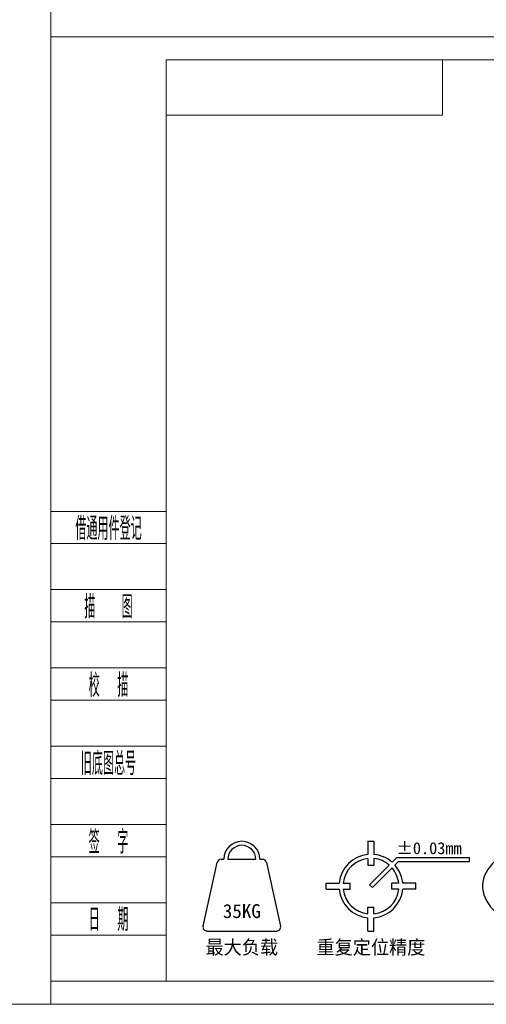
# Model space of a CAD drawing. Header units: millimetres. Extents: x 6316 to 18291, y -19059 to -9021.
# Tile 115 of 146: x 17501 to 17764, y -19059 to -18504. Entities that reach past the tile are written whole.
import ezdxf
from ezdxf.enums import TextEntityAlignment as Align

# ---------------------------------------------------------------- set-up
doc = ezdxf.new("R2010")
doc.units = ezdxf.units.MM
doc.header["$LTSCALE"] = 10
for name, color, linetype, lineweight in [('1轮廓实线层', 7, 'Continuous', 18), ('2细线层', 4, 'Continuous', 13), ('6文字层', 3, 'Continuous', 13), ('图框层', 7, 'Continuous', 18)]:
    doc.layers.add(name, color=color, linetype=linetype, lineweight=lineweight)
doc.styles.add('PC_TEXTSTYLE', font='ISOCP.SHX', dxfattribs={"width": 0.707, "bigfont": 'GBCBIG.SHX'})

# ---------------------------------------------------------------- blocks, each defined once
blk = doc.blocks.new('ZwmFrameMain_2_A4^_^无分区图框^_^portrait')
at = {"layer": '2细线层'}
for p in [(185, 292), (-25, -5)]:
    blk.add_line(p, (185, -5), dxfattribs=at)
blk = doc.blocks.new('ZwmFrameMain_3_A4^_^无分区图框^_^landscape')
at = {"layer": '1轮廓实线层'}
for p, q in [((0, 0), (0, 200)), ((267, 200), (0, 200)), ((267, 200), (267, 0)), ((0, 0), (267, 0))]:
    blk.add_line(p, q, dxfattribs=at)
at = {"layer": '2细线层'}
for p, q in [((-25, -5), (-25, 205)), ((272, 205), (-25, 205)), ((272, 205), (272, -5)), ((-25, -5), (272, -5))]:
    blk.add_line(p, q, dxfattribs=at)
blk = doc.blocks.new('ZwmFrameMain_3_图样代号')
at = {"layer": '2细线层', "linetype": 'Continuous'}
for p in [(60, 0), (0, -12)]:
    blk.add_line(p, (60, -12), dxfattribs=at)
at = {"layer": '6文字层', "style": 'PC_TEXTSTYLE', "width": 2.827942}
blk.add_attdef('图样代号', text='', height=7, rotation=180, dxfattribs=at).set_placement((58.24, -2.4), (2.35, -2.4), align=Align.FIT)
blk = doc.blocks.new('ZwmFrameMain_3_附加栏')
at = {"layer": '2细线层'}
for p, q in [((-25, 102), (0, 102)), ((-25, 95), (0, 95)), ((-25, 85), (0, 85)), ((-25, 78), (0, 78)), ((-25, 68), (0, 68)), ((-25, 61), (0, 61)), ((-25, 51), (0, 51)), ((-25, 44), (0, 44)), ((-25, 34), (0, 34)), ((-25, 27), (0, 27)), ((-25, 17), (0, 17)), ((-25, 10), (0, 10)), ((-25, 0), (0, 0))]:
    blk.add_line(p, q, dxfattribs=at)
at = {"layer": '6文字层', "color": 3, "style": 'PC_TEXTSTYLE'}
for s, width, p in [('借通用件登记', 0.667, (-12.5, 98.5)), ('描   图', 0.6667, (-12.5, 81.5)), ('校  描', 0.667, (-12.5, 64.5)), ('旧底图总号', 0.667, (-12.5, 47.5)), ('签  字', 0.667, (-12.5, 30.5)), ('日  期', 0.667, (-12.49, 13.6))]:
    blk.add_text(s, height=5, dxfattribs=dict(at, width=width)).set_placement(p, align=Align.MIDDLE)
at = {"layer": '6文字层', "style": 'PC_TEXTSTYLE'}
for tag, width, p, p2 in [('借通用件登记', 0.671328, (-23.44, 86.36), (-1.25, 86.36)), ('描图', 2.120922, (-23.44, 69.36), (-1.25, 69.36)), ('校图', 2.149976, (-23.75, 52.06), (-1.25, 52.06)), ('旧底图总号', 0.761452, (-22.84, 35.67), (-1.86, 35.67)), ('签字', 2.026939, (-23.14, 18.37), (-1.56, 18.37)), ('日期', 1.89999, (-22.84, 1.37), (-2.17, 1.37))]:
    blk.add_attdef(tag, text='', height=5, dxfattribs=dict(at, width=width)).set_placement(p, p2, align=Align.FIT)

msp = doc.modelspace()

# ---------------------------------------------------------------- linework, layer by layer
for p, q in [((17697.46, -18967.38), (17697.46, -18974.77)), ((17697.46, -18967.38), (17700.84, -18967.38)), ((17700.84, -18967.38), (17700.84, -18974.77)), ((17604.37, -19015.27), (17612.37, -18979.27)), ((17614.56, -18977.5), (17616.13, -18977.5)), ((17618.38, -18977.5), (17634.13, -18977.5)), ((17636.38, -18977.5), (17637.95, -18977.5)), ((17640.15, -18979.27), (17648.15, -19015.27)), ((17697.46, -18977.03), (17697.46, -18980.88)), ((17697.46, -18980.88), (17700.84, -18980.88)), ((17698.35, -18991.9), (17709.46, -18980.79)), ((17700.84, -18977.03), (17700.84, -18980.88)), ((17711.06, -18979.19), (17713.8, -18976.45)), ((17712.65, -18980.78), (17714.73, -18978.7)), ((17713.8, -18976.45), (17754.72, -18976.45)), ((17714.73, -18978.7), (17754.72, -18978.7)), ((17754.72, -18978.7), (17754.72, -18976.45)), ((17699.94, -18993.49), (17711.05, -18982.38)), ((17673.84, -18991), (17681.23, -18991)), ((17673.84, -18994.38), (17673.84, -18991)), ((17683.49, -18991), (17687.34, -18991)), ((17687.34, -18994.38), (17687.34, -18991)), ((17698.35, -18991.9), (17699.94, -18993.49)), ((17710.96, -18994.38), (17710.96, -18991)), ((17714.81, -18991), (17710.96, -18991)), ((17724.46, -18991), (17717.07, -18991)), ((17724.46, -18994.38), (17724.46, -18991)), ((17673.84, -18994.38), (17681.23, -18994.38)), ((17683.49, -18994.38), (17687.34, -18994.38)), ((17714.81, -18994.38), (17710.96, -18994.38)), ((17724.46, -18994.38), (17717.07, -18994.38)), ((17697.46, -19004.5), (17700.84, -19004.5)), ((17697.46, -19008.35), (17697.46, -19004.5)), ((17700.84, -19008.35), (17700.84, -19004.5)), ((17697.46, -19018), (17697.46, -19010.61)), ((17700.84, -19018), (17700.84, -19010.61)), ((17606.56, -19018), (17645.95, -19018)), ((17697.46, -19018), (17700.84, -19018))]:
    msp.add_line(p, q)
for centre, radius, start, end in [((17626.26, -18977.5), 10.12, 0, 180), ((17626.26, -18977.5), 7.88, 0, 180), ((17699.15, -18992.69), 18, 95.3794, 174.6206), ((17699.15, -18992.69), 18, 48.5833, 84.6206), ((17614.56, -18979.75), 2.25, 90, 167.4712), ((17637.95, -18979.75), 2.25, 12.5288, 90), ((17699.15, -18992.69), 15.75, 96.1506, 173.8494), ((17699.15, -18992.69), 15.75, 49.096, 83.8494), ((17699.15, -18992.69), 18, 5.3794, 41.4167), ((17699.15, -18992.69), 15.75, 6.1506, 40.904), ((17699.15, -18992.69), 18, 185.3794, 264.6206), ((17699.15, -18992.69), 15.75, 186.1506, 263.8494), ((17699.15, -18992.69), 15.75, 276.1506, 353.8494), ((17699.15, -18992.69), 18, 275.3794, 354.6206), ((17606.56, -19015.75), 2.25, 167.4712, 270), ((17645.95, -19015.75), 2.25, 270, 12.5288)]:
    msp.add_arc(centre, radius, start, end)
msp.add_ellipse((17801.52, -18992.69), major_axis=(-39.38, 0), ratio=0.628571, start_param=4.712389, end_param=9.424778)

# ---------------------------------------------------------------- block references
at = {"layer": '图框层'}
for name, p, xscale, yscale, zscale in [('ZwmFrameMain_2_A4^_^无分区图框^_^portrait', (16316.02, -19026.85), 6.5, 6.5, 6.5), ('ZwmFrameMain_3_A4^_^无分区图框^_^landscape', (17583.52, -19046.35), 2.6, 2.6, 2.6), ('ZwmFrameMain_3_图样代号', (17583.52, -18526.35), 2.6, 2.6, 2.6), ('ZwmFrameMain_3_附加栏', (17583.52, -19046.35), 2.6, 2.6, 2.6)]:
    msp.add_blockref(name, p, dxfattribs=dict(at, xscale=xscale, yscale=yscale, zscale=zscale))

# ---------------------------------------------------------------- texts
at = {"layer": '6文字层'}
msp.add_text('%%P0.03mm', height=6.75, dxfattribs=at).set_placement((17731.99, -18976.65), align=Align.BOTTOM_CENTER)
for s, p in [('35KG', (17626.26, -19006.75)), ('最大负载', (17626.26, -19027)), ('重复定位精度', (17699.15, -19027))]:
    msp.add_text(s, height=7.875, dxfattribs=at).set_placement(p, align=Align.MIDDLE)

doc.saveas('drawing.dxf')
